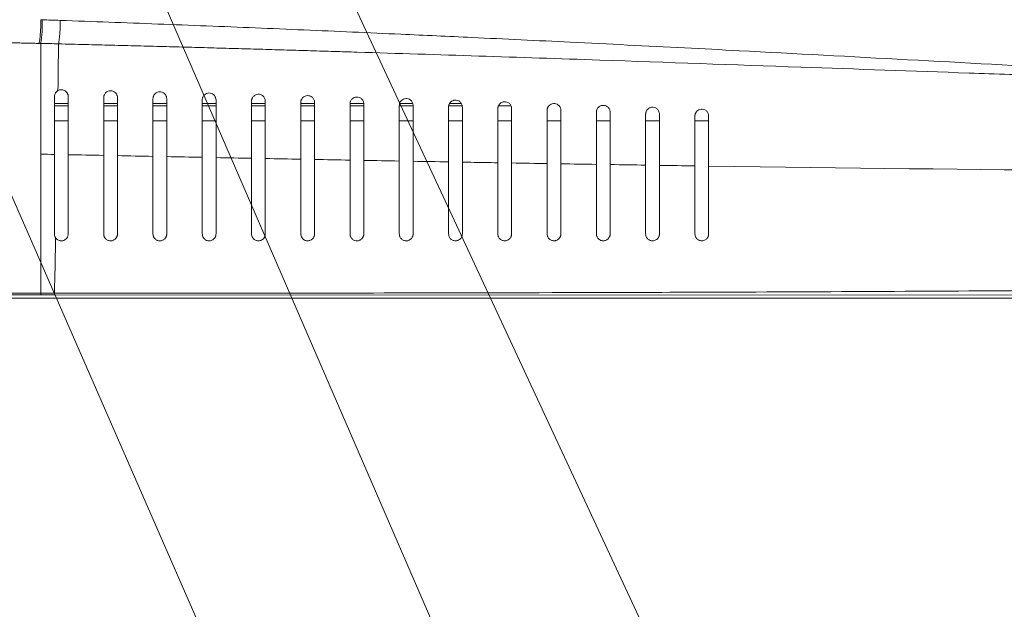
# Model space of a CAD drawing. Header units: millimetres. Extents: x 0 to 863, y 0 to 558.
# Tile 11 of 61: x 198 to 231, y 196 to 216. Entities that reach past the tile are written whole.
import ezdxf

# ---------------------------------------------------------------- set-up
doc = ezdxf.new("R2010")
doc.units = ezdxf.units.MM

msp = doc.modelspace()

# ---------------------------------------------------------------- linework, layer by layer
at = {"color": 7, "linetype": 'Continuous', "lineweight": 0}
for p, q in [((192.265, 239.659), (227.262, 158.861)), ((197.764, 239.888), (227.262, 176.467)), ((184.457, 239.143), (227.262, 141.139))]:
    msp.add_line(p, q, dxfattribs=at)
at = {"color": 7, "linetype": 'Continuous', "lineweight": 15}
for p, q in [((198.677, 212.982), (199.138, 212.982)), ((198.677, 212.903), (199.138, 212.903)), ((200.33, 212.982), (200.792, 212.982)), ((200.33, 212.903), (200.792, 212.903)), ((201.984, 212.982), (202.446, 212.982)), ((201.984, 212.903), (202.446, 212.903)), ((203.638, 212.982), (204.1, 212.982)), ((203.638, 212.903), (204.1, 212.903)), ((205.292, 212.982), (205.753, 212.982)), ((205.292, 212.903), (205.753, 212.903)), ((206.946, 212.982), (207.407, 212.982)), ((206.946, 212.903), (207.407, 212.903)), ((208.6, 212.982), (209.061, 212.982)), ((208.6, 212.903), (209.061, 212.903)), ((210.253, 212.903), (210.695, 212.903)), ((210.267, 212.982), (210.705, 212.982)), ((211.915, 212.903), (212.365, 212.903)), ((211.943, 212.982), (212.334, 212.982)), ((213.581, 212.903), (214.001, 212.903)), ((198.677, 212.405), (199.138, 212.405)), ((200.33, 212.405), (200.792, 212.405)), ((201.984, 212.405), (202.446, 212.405)), ((203.638, 212.405), (204.1, 212.405)), ((205.292, 212.405), (205.753, 212.405)), ((206.946, 212.405), (207.407, 212.405)), ((208.6, 212.405), (209.061, 212.405)), ((210.253, 212.405), (210.715, 212.405)), ((211.907, 212.405), (212.369, 212.405)), ((213.561, 212.405), (214.023, 212.405)), ((215.215, 212.405), (215.677, 212.405)), ((216.869, 212.405), (217.33, 212.405)), ((218.523, 212.405), (218.984, 212.405)), ((220.177, 212.405), (220.638, 212.405)), ((198.215, 206.608), (197.253, 206.608)), ((277.933, 206.443), (181.373, 206.443)), ((182.734, 206.556), (198.215, 206.556)), ((198.215, 206.556), (198.676, 206.556)), ((198.676, 206.556), (238.125, 206.547))]:
    msp.add_line(p, q, dxfattribs=at)
msp.add_arc((190.895, 206.615), 7.781, 359.5633, 359.9544, dxfattribs=at)
for points, knots in [([(198.162, 215), (198.171, 215.046), (198.18, 215.1), (198.195, 215.223), (198.201, 215.291), (198.211, 215.435), (198.214, 215.51), (198.217, 215.658), (198.217, 215.73), (198.215, 215.797)], [0, 0, 0, 0, 0.25, 0.25, 0.5, 0.5, 0.75, 0.75, 1, 1, 1, 1]), ([(198.268, 215.794), (198.259, 215.794), (198.241, 215.794), (198.224, 215.796), (198.215, 215.797)], [0, 0, 0, 0, 0.500609, 1, 1, 1, 1]), ([(198.268, 215.794), (198.269, 215.73), (198.269, 215.66), (198.267, 215.516), (198.263, 215.442), (198.254, 215.299), (198.248, 215.23), (198.233, 215.106), (198.224, 215.05), (198.215, 215.002)], [0, 0, 0, 0, 0.25, 0.25, 0.5, 0.5, 0.75, 0.75, 1, 1, 1, 1]), ([(198.866, 215.774), (198.868, 215.71), (198.868, 215.64), (198.865, 215.497), (198.862, 215.423), (198.853, 215.281), (198.846, 215.213), (198.831, 215.089), (198.823, 215.033), (198.813, 214.986)], [0, 0, 0, 0, 0.25, 0.25, 0.5, 0.5, 0.75, 0.75, 1, 1, 1, 1]), ([(244.363, 213.601), (244.27, 213.603), (244.016, 213.61), (243.537, 213.623), (242.899, 213.644), (242.195, 213.671), (241.493, 213.701), (240.789, 213.734), (239.835, 213.781), (238.457, 213.853), (236.089, 213.977), (232.315, 214.181), (227.312, 214.454), (222.937, 214.689), (219.164, 214.884), (216.175, 215.034), (213, 215.186), (210.561, 215.298), (208.681, 215.382), (207.051, 215.453), (205.418, 215.521), (203.784, 215.588), (202.147, 215.652), (200.508, 215.715), (199.413, 215.754), (198.866, 215.774)], [0, 0, 0, 0, 0.006049, 0.016386, 0.031025, 0.047457, 0.062183, 0.076833, 0.093438, 0.124719, 0.167345, 0.249513, 0.374412, 0.49948, 0.539892, 0.624568, 0.697367, 0.74967, 0.785424, 0.82118, 0.856939, 0.892701, 0.928465, 0.964231, 1, 1, 1, 1]), ([(197.253, 215.022), (197.317, 215.02), (197.468, 215.016), (197.708, 215.011), (197.948, 215.005), (198.099, 215.001), (198.162, 215)], [0, 0, 0, 0, 0.208258, 0.500409, 0.791503, 1, 1, 1, 1]), ([(198.162, 215), (198.167, 214.999), (198.176, 214.999), (198.189, 214.999), (198.203, 214.999), (198.211, 215), (198.215, 215.001)], [0, 0, 0, 0, 0.256531, 0.505917, 0.776261, 1, 1, 1, 1]), ([(198.215, 215.001), (198.215, 214.917), (198.215, 214.749), (198.215, 214.496), (198.215, 214.245), (198.215, 213.915), (198.215, 213.507), (198.215, 213.075), (198.215, 212.61), (198.215, 212.19), (198.214, 211.795), (198.214, 211.52), (198.214, 211.363), (198.214, 211.295)], [0, 0, 0, 0, 0.0667209, 0.1325711, 0.1976128, 0.2619098, 0.388508, 0.5129509, 0.5990195, 0.7577755, 0.8572352, 0.9379205, 1, 1, 1, 1]), ([(198.215, 215.002), (198.265, 215.001), (198.365, 214.998), (198.564, 214.993), (198.714, 214.989), (198.813, 214.986)], [0, 0, 0, 0, 0.250087, 0.500032, 1, 1, 1, 1]), ([(198.813, 214.986), (199.112, 214.978), (199.706, 214.964), (200.59, 214.941), (201.464, 214.918), (202.326, 214.895), (203.178, 214.872), (204.018, 214.849), (204.848, 214.825), (205.666, 214.802), (206.474, 214.778), (207.271, 214.754), (208.057, 214.73), (209.94, 214.673), (212.918, 214.578), (217.885, 214.411), (223.369, 214.217), (228.398, 214.038), (232.077, 213.913), (234.412, 213.836), (236.409, 213.776), (237.799, 213.737), (238.933, 213.709), (239.764, 213.689), (240.575, 213.671), (241.316, 213.655), (242.002, 213.641), (242.622, 213.628), (243.221, 213.617), (243.799, 213.608), (244.178, 213.603), (244.363, 213.601)], [0, 0, 0, 0, 0.019514, 0.038799, 0.057856, 0.076683, 0.095282, 0.113652, 0.131794, 0.149706, 0.16739, 0.184845, 0.202071, 0.219069, 0.308799, 0.398322, 0.547125, 0.671961, 0.731753, 0.790683, 0.826247, 0.863474, 0.88213, 0.900675, 0.917868, 0.935187, 0.949098, 0.962536, 0.9755, 0.987988, 1, 1, 1, 1]), ([(198.795, 213.417), (198.788, 213.413), (198.774, 213.405), (198.756, 213.391), (198.739, 213.375), (198.724, 213.357), (198.703, 213.326), (198.681, 213.278), (198.678, 213.237), (198.677, 213.216)], [0, 0, 0, 0, 0.0825633, 0.1667196, 0.2535659, 0.3440979, 0.4391912, 0.7118071, 1, 1, 1, 1]), ([(198.677, 211.273), (198.677, 211.32), (198.677, 211.415), (198.677, 211.56), (198.677, 211.709), (198.677, 211.861), (198.677, 212.017), (198.677, 212.203), (198.677, 212.424), (198.677, 212.676), (198.677, 212.941), (198.677, 213.121), (198.677, 213.216)], [0, 0, 0, 0, 0.079194, 0.158981, 0.239372, 0.320381, 0.402021, 0.484304, 0.609322, 0.738282, 0.862327, 1, 1, 1, 1]), ([(199.138, 213.216), (199.138, 213.225), (199.137, 213.243), (199.132, 213.27), (199.125, 213.296), (199.113, 213.321), (199.094, 213.353), (199.063, 213.39), (199.015, 213.423), (198.96, 213.443), (198.903, 213.449), (198.845, 213.441), (198.812, 213.426), (198.795, 213.417)], [0, 0, 0, 0, 0.068688, 0.135938, 0.202237, 0.268093, 0.334025, 0.468705, 0.5932, 0.699671, 0.799777, 0.898052, 1, 1, 1, 1]), ([(199.138, 211.264), (199.138, 211.311), (199.138, 211.406), (199.138, 211.552), (199.138, 211.701), (199.138, 211.854), (199.138, 212.01), (199.138, 212.197), (199.138, 212.418), (199.138, 212.672), (199.138, 212.939), (199.138, 213.12), (199.138, 213.216)], [0, 0, 0, 0, 0.079063, 0.15871, 0.238955, 0.319812, 0.401293, 0.483411, 0.608474, 0.737631, 0.861912, 1, 1, 1, 1]), ([(200.33, 213.182), (200.331, 213.191), (200.331, 213.209), (200.336, 213.235), (200.343, 213.257), (200.354, 213.286), (200.373, 213.318), (200.411, 213.361), (200.472, 213.4), (200.56, 213.418), (200.647, 213.401), (200.707, 213.364), (200.746, 213.322), (200.768, 213.286), (200.787, 213.24), (200.79, 213.205), (200.792, 213.182)], [0, 0, 0, 0, 0.045476, 0.086474, 0.123007, 0.15509, 0.224043, 0.284705, 0.389727, 0.484556, 0.581142, 0.69628, 0.759704, 0.834151, 0.88838, 1, 1, 1, 1]), ([(201.984, 213.144), (201.985, 213.154), (201.985, 213.172), (201.99, 213.197), (201.997, 213.22), (202.008, 213.248), (202.027, 213.281), (202.065, 213.323), (202.125, 213.363), (202.213, 213.381), (202.3, 213.365), (202.36, 213.328), (202.399, 213.286), (202.421, 213.25), (202.441, 213.203), (202.444, 213.169), (202.446, 213.144)], [0, 0, 0, 0, 0.0449901, 0.0856428, 0.1219703, 0.1539897, 0.2224351, 0.2828511, 0.3874583, 0.4823962, 0.579625, 0.6952408, 0.7588641, 0.8336282, 0.8853881, 1, 1, 1, 1]), ([(203.638, 213.105), (203.638, 213.114), (203.639, 213.132), (203.644, 213.157), (203.65, 213.18), (203.661, 213.208), (203.68, 213.24), (203.718, 213.283), (203.778, 213.323), (203.865, 213.341), (203.952, 213.326), (204.013, 213.289), (204.053, 213.247), (204.075, 213.212), (204.094, 213.165), (204.097, 213.13), (204.1, 213.105)], [0, 0, 0, 0, 0.044361, 0.084539, 0.120546, 0.1524, 0.220073, 0.280031, 0.384443, 0.479553, 0.577738, 0.694233, 0.758273, 0.833668, 0.882108, 1, 1, 1, 1]), ([(205.292, 213.062), (205.292, 213.072), (205.293, 213.089), (205.298, 213.115), (205.304, 213.137), (205.315, 213.165), (205.333, 213.197), (205.371, 213.24), (205.43, 213.28), (205.517, 213.298), (205.605, 213.284), (205.666, 213.247), (205.706, 213.205), (205.733, 213.162), (205.748, 213.118), (205.753, 213.083), (205.753, 213.067), (205.753, 213.062)], [0, 0, 0, 0, 0.04379, 0.083539, 0.119259, 0.150968, 0.217929, 0.277467, 0.381672, 0.476968, 0.576105, 0.693516, 0.757979, 0.834034, 0.925581, 0.976857, 1, 1, 1, 1]), ([(206.946, 213.017), (206.946, 213.027), (206.947, 213.044), (206.951, 213.069), (206.958, 213.092), (206.969, 213.12), (206.987, 213.152), (207.024, 213.194), (207.083, 213.234), (207.17, 213.253), (207.258, 213.239), (207.319, 213.203), (207.36, 213.16), (207.386, 213.119), (207.402, 213.075), (207.407, 213.04), (207.407, 213.022), (207.407, 213.017)], [0, 0, 0, 0, 0.043368, 0.082827, 0.11839, 0.150076, 0.216229, 0.275198, 0.379243, 0.474937, 0.574881, 0.693325, 0.758062, 0.834682, 0.914342, 0.978535, 1, 1, 1, 1]), ([(208.6, 212.97), (208.6, 212.979), (208.601, 212.996), (208.605, 213.021), (208.611, 213.044), (208.622, 213.071), (208.64, 213.103), (208.677, 213.146), (208.736, 213.186), (208.822, 213.205), (208.91, 213.192), (208.972, 213.156), (209.013, 213.113), (209.04, 213.071), (209.055, 213.028), (209.061, 212.993), (209.061, 212.975), (209.061, 212.97)], [0, 0, 0, 0, 0.042783, 0.081795, 0.117049, 0.148566, 0.213878, 0.272334, 0.376115, 0.471876, 0.572746, 0.692044, 0.757304, 0.83471, 0.914602, 0.974253, 1, 1, 1, 1]), ([(200.33, 211.24), (200.33, 211.287), (200.33, 211.381), (200.33, 211.526), (200.33, 211.675), (200.33, 211.826), (200.33, 211.981), (200.33, 212.167), (200.33, 212.388), (200.33, 212.64), (200.33, 212.906), (200.33, 213.086), (200.33, 213.182)], [0, 0, 0, 0, 0.079032, 0.158636, 0.238826, 0.319616, 0.401019, 0.483047, 0.608135, 0.737365, 0.861668, 1, 1, 1, 1]), ([(200.792, 211.231), (200.792, 211.278), (200.792, 211.373), (200.792, 211.519), (200.792, 211.668), (200.792, 211.82), (200.792, 211.976), (200.792, 212.163), (200.792, 212.384), (200.792, 212.638), (200.792, 212.905), (200.792, 213.086), (200.792, 213.182)], [0, 0, 0, 0, 0.0790799, 0.1587344, 0.2389773, 0.3198224, 0.4012831, 0.4833725, 0.6083535, 0.7376011, 0.8615738, 1, 1, 1, 1]), ([(201.984, 211.207), (201.984, 211.254), (201.984, 211.348), (201.984, 211.493), (201.984, 211.641), (201.984, 211.792), (201.984, 211.947), (201.984, 212.132), (201.984, 212.352), (201.984, 212.604), (201.984, 212.869), (201.984, 213.049), (201.984, 213.144)], [0, 0, 0, 0, 0.079026, 0.158618, 0.23879, 0.319556, 0.40093, 0.482924, 0.607949, 0.737273, 0.861326, 1, 1, 1, 1]), ([(202.446, 211.198), (202.446, 211.245), (202.446, 211.34), (202.446, 211.485), (202.446, 211.634), (202.446, 211.786), (202.446, 211.942), (202.446, 212.128), (202.446, 212.349), (202.446, 212.602), (202.446, 212.868), (202.446, 213.049), (202.446, 213.144)], [0, 0, 0, 0, 0.079082, 0.158735, 0.238973, 0.319809, 0.401258, 0.483333, 0.608235, 0.737571, 0.861254, 1, 1, 1, 1]), ([(203.638, 211.175), (203.638, 211.222), (203.638, 211.315), (203.638, 211.46), (203.638, 211.607), (203.638, 211.758), (203.638, 211.912), (203.638, 212.097), (203.638, 212.316), (203.638, 212.567), (203.638, 212.831), (203.638, 213.01), (203.638, 213.105)], [0, 0, 0, 0, 0.079016, 0.158597, 0.238758, 0.319512, 0.400875, 0.48286, 0.607816, 0.737225, 0.861028, 1, 1, 1, 1]), ([(204.1, 211.166), (204.1, 211.213), (204.1, 211.307), (204.1, 211.452), (204.1, 211.6), (204.1, 211.752), (204.1, 211.907), (204.1, 212.093), (204.1, 212.313), (204.1, 212.565), (204.1, 212.83), (204.1, 213.01), (204.1, 213.105)], [0, 0, 0, 0, 0.0790723, 0.158716, 0.2389458, 0.3197766, 0.4012224, 0.4832972, 0.6081234, 0.737543, 0.8609569, 1, 1, 1, 1]), ([(205.292, 211.143), (205.292, 211.189), (205.292, 211.283), (205.292, 211.426), (205.292, 211.573), (205.292, 211.723), (205.292, 211.877), (205.292, 212.06), (205.292, 212.278), (205.292, 212.527), (205.292, 212.79), (205.292, 212.968), (205.292, 213.062)], [0, 0, 0, 0, 0.079003, 0.158576, 0.238733, 0.319489, 0.400858, 0.482854, 0.60774, 0.73722, 0.860779, 1, 1, 1, 1]), ([(205.753, 211.134), (205.753, 211.181), (205.753, 211.275), (205.753, 211.419), (205.753, 211.567), (205.753, 211.718), (205.753, 211.872), (205.753, 212.056), (205.753, 212.275), (205.753, 212.525), (205.753, 212.789), (205.753, 212.968), (205.753, 213.062)], [0, 0, 0, 0, 0.079051, 0.15868, 0.238902, 0.319731, 0.401182, 0.483269, 0.608026, 0.737521, 0.86069, 1, 1, 1, 1]), ([(206.946, 211.112), (206.946, 211.158), (206.946, 211.251), (206.946, 211.393), (206.946, 211.539), (206.946, 211.688), (206.946, 211.841), (206.946, 212.023), (206.946, 212.239), (206.946, 212.487), (206.946, 212.747), (206.946, 212.924), (206.946, 213.017)], [0, 0, 0, 0, 0.078989, 0.158557, 0.238718, 0.319487, 0.400879, 0.482907, 0.607724, 0.737259, 0.860584, 1, 1, 1, 1]), ([(207.407, 211.103), (207.407, 211.15), (207.407, 211.243), (207.407, 211.386), (207.407, 211.533), (207.407, 211.683), (207.407, 211.836), (207.407, 212.019), (207.407, 212.237), (207.407, 212.485), (207.407, 212.746), (207.407, 212.923), (207.407, 213.017)], [0, 0, 0, 0, 0.079022, 0.158631, 0.238845, 0.319677, 0.401141, 0.483254, 0.607946, 0.737509, 0.860458, 1, 1, 1, 1]), ([(208.6, 211.081), (208.6, 211.127), (208.6, 211.219), (208.6, 211.361), (208.6, 211.505), (208.6, 211.653), (208.6, 211.805), (208.6, 211.985), (208.6, 212.2), (208.6, 212.444), (208.6, 212.702), (208.6, 212.877), (208.6, 212.97)], [0, 0, 0, 0, 0.078975, 0.158542, 0.238716, 0.319511, 0.400941, 0.483022, 0.607769, 0.737343, 0.860448, 1, 1, 1, 1]), ([(209.061, 211.073), (209.061, 211.119), (209.061, 211.211), (209.061, 211.354), (209.061, 211.499), (209.061, 211.648), (209.061, 211.8), (209.061, 211.982), (209.061, 212.197), (209.061, 212.442), (209.061, 212.701), (209.061, 212.876), (209.061, 212.97)], [0, 0, 0, 0, 0.078985, 0.158573, 0.238779, 0.319618, 0.401105, 0.483254, 0.607891, 0.737509, 0.860269, 1, 1, 1, 1]), ([(210.253, 212.919), (210.254, 212.928), (210.254, 212.946), (210.259, 212.971), (210.265, 212.993), (210.276, 213.021), (210.294, 213.053), (210.331, 213.095), (210.388, 213.134), (210.471, 213.155), (210.559, 213.144), (210.622, 213.108), (210.665, 213.065), (210.692, 213.023), (210.709, 212.979), (210.714, 212.944), (210.715, 212.925), (210.715, 212.919)], [0, 0, 0, 0, 0.04263, 0.081564, 0.116817, 0.148408, 0.213381, 0.271576, 0.372436, 0.465871, 0.566895, 0.685831, 0.752175, 0.831786, 0.913772, 0.971516, 1, 1, 1, 1]), ([(210.253, 211.051), (210.253, 211.106), (210.253, 211.216), (210.253, 211.385), (210.253, 211.559), (210.253, 211.738), (210.253, 211.937), (210.253, 212.159), (210.253, 212.401), (210.253, 212.655), (210.253, 212.827), (210.253, 212.919)], [0, 0, 0, 0, 0.094828, 0.1905363, 0.2871507, 0.3846961, 0.4831967, 0.6078777, 0.7374734, 0.8603773, 1, 1, 1, 1]), ([(210.715, 211.043), (210.715, 211.088), (210.715, 211.18), (210.715, 211.321), (210.715, 211.465), (210.715, 211.613), (210.715, 211.763), (210.715, 211.943), (210.715, 212.156), (210.715, 212.398), (210.715, 212.654), (210.715, 212.827), (210.715, 212.919)], [0, 0, 0, 0, 0.07895, 0.158523, 0.238732, 0.319594, 0.401121, 0.483329, 0.607893, 0.737541, 0.860145, 1, 1, 1, 1]), ([(211.907, 212.866), (211.908, 212.875), (211.908, 212.892), (211.913, 212.917), (211.919, 212.939), (211.929, 212.966), (211.947, 212.998), (211.983, 213.04), (212.04, 213.081), (212.125, 213.102), (212.213, 213.09), (212.277, 213.054), (212.32, 213.011), (212.347, 212.969), (212.362, 212.926), (212.368, 212.891), (212.369, 212.873), (212.369, 212.866)], [0, 0, 0, 0, 0.041594, 0.079682, 0.11428, 0.145406, 0.209235, 0.266679, 0.369695, 0.465308, 0.568006, 0.688909, 0.755296, 0.834392, 0.91492, 0.969553, 1, 1, 1, 1]), ([(211.907, 211.022), (211.907, 211.076), (211.907, 211.185), (211.907, 211.352), (211.907, 211.525), (211.907, 211.701), (211.907, 211.898), (211.907, 212.117), (211.907, 212.355), (211.907, 212.606), (211.907, 212.776), (211.907, 212.866)], [0, 0, 0, 0, 0.094825, 0.19056, 0.28723, 0.384861, 0.483475, 0.608069, 0.737656, 0.860388, 1, 1, 1, 1]), ([(212.369, 211.014), (212.369, 211.068), (212.369, 211.177), (212.369, 211.346), (212.369, 211.519), (212.369, 211.696), (212.369, 211.894), (212.369, 212.114), (212.369, 212.353), (212.369, 212.605), (212.369, 212.775), (212.369, 212.866)], [0, 0, 0, 0, 0.094802, 0.190536, 0.287225, 0.384896, 0.483571, 0.608072, 0.737723, 0.860139, 1, 1, 1, 1]), ([(213.561, 212.81), (213.561, 212.819), (213.562, 212.836), (213.566, 212.861), (213.573, 212.883), (213.583, 212.91), (213.6, 212.941), (213.636, 212.984), (213.692, 213.024), (213.776, 213.046), (213.865, 213.035), (213.929, 213), (213.973, 212.956), (214, 212.914), (214.016, 212.87), (214.022, 212.835), (214.023, 212.817), (214.023, 212.81)], [0, 0, 0, 0, 0.041076, 0.078767, 0.113087, 0.144056, 0.207105, 0.264068, 0.366647, 0.462154, 0.565739, 0.687396, 0.754337, 0.834283, 0.915117, 0.968124, 1, 1, 1, 1]), ([(215.215, 212.752), (215.215, 212.761), (215.216, 212.778), (215.22, 212.802), (215.226, 212.824), (215.237, 212.851), (215.254, 212.883), (215.289, 212.925), (215.345, 212.965), (215.429, 212.987), (215.517, 212.977), (215.582, 212.942), (215.626, 212.898), (215.654, 212.856), (215.67, 212.812), (215.676, 212.777), (215.676, 212.759), (215.677, 212.752)], [0, 0, 0, 0, 0.040756, 0.078214, 0.112389, 0.143302, 0.20604, 0.262641, 0.364436, 0.459633, 0.564276, 0.686906, 0.75424, 0.834778, 0.915545, 0.967088, 1, 1, 1, 1]), ([(216.869, 212.691), (216.869, 212.699), (216.87, 212.716), (216.874, 212.741), (216.88, 212.763), (216.89, 212.79), (216.908, 212.821), (216.942, 212.863), (216.998, 212.903), (217.08, 212.926), (217.169, 212.917), (217.235, 212.882), (217.28, 212.838), (217.308, 212.795), (217.324, 212.751), (217.33, 212.716), (217.33, 212.698), (217.33, 212.691)], [0, 0, 0, 0, 0.040258, 0.077331, 0.111234, 0.141987, 0.204027, 0.260184, 0.36147, 0.456489, 0.562107, 0.685569, 0.753452, 0.834843, 0.915835, 0.966272, 1, 1, 1, 1]), ([(213.561, 210.993), (213.561, 211.047), (213.561, 211.154), (213.561, 211.32), (213.561, 211.49), (213.561, 211.664), (213.561, 211.858), (213.561, 212.074), (213.561, 212.308), (213.561, 212.555), (213.561, 212.722), (213.561, 212.81)], [0, 0, 0, 0, 0.09482, 0.190584, 0.287314, 0.385036, 0.483772, 0.608311, 0.73788, 0.860464, 1, 1, 1, 1]), ([(214.023, 210.985), (214.023, 211.039), (214.023, 211.147), (214.023, 211.314), (214.023, 211.484), (214.023, 211.66), (214.023, 211.854), (214.023, 212.071), (214.023, 212.306), (214.023, 212.554), (214.023, 212.721), (214.023, 212.81)], [0, 0, 0, 0, 0.0947959, 0.1905572, 0.2873085, 0.3850737, 0.483876, 0.6083201, 0.7379523, 0.8602123, 1, 1, 1, 1]), ([(215.215, 210.965), (215.215, 211.018), (215.215, 211.124), (215.215, 211.288), (215.215, 211.455), (215.215, 211.627), (215.215, 211.817), (215.215, 212.03), (215.215, 212.26), (215.215, 212.502), (215.215, 212.665), (215.215, 212.752)], [0, 0, 0, 0, 0.094823, 0.190625, 0.287429, 0.385258, 0.484134, 0.608624, 0.738152, 0.860623, 1, 1, 1, 1]), ([(215.677, 210.958), (215.677, 211.011), (215.677, 211.118), (215.677, 211.282), (215.677, 211.45), (215.677, 211.623), (215.677, 211.814), (215.677, 212.027), (215.677, 212.258), (215.677, 212.501), (215.677, 212.664), (215.677, 212.752)], [0, 0, 0, 0, 0.0947966, 0.1905963, 0.2874224, 0.385298, 0.4842452, 0.6086394, 0.7382296, 0.8603703, 1, 1, 1, 1]), ([(216.869, 210.939), (216.869, 210.991), (216.869, 211.095), (216.869, 211.256), (216.869, 211.421), (216.869, 211.589), (216.869, 211.776), (216.869, 211.985), (216.869, 212.21), (216.869, 212.446), (216.869, 212.606), (216.869, 212.691)], [0, 0, 0, 0, 0.094835, 0.190686, 0.287577, 0.385528, 0.484561, 0.60901, 0.738472, 0.860873, 1, 1, 1, 1]), ([(217.33, 210.931), (217.33, 210.983), (217.33, 211.089), (217.33, 211.25), (217.33, 211.416), (217.33, 211.585), (217.33, 211.773), (217.33, 211.982), (217.33, 212.208), (217.33, 212.445), (217.33, 212.605), (217.33, 212.691)], [0, 0, 0, 0, 0.0948064, 0.1906555, 0.2875697, 0.3855705, 0.484679, 0.6090317, 0.7385552, 0.8606209, 1, 1, 1, 1]), ([(218.523, 212.627), (218.523, 212.636), (218.524, 212.653), (218.528, 212.677), (218.534, 212.699), (218.545, 212.726), (218.562, 212.758), (218.596, 212.799), (218.651, 212.838), (218.731, 212.862), (218.82, 212.854), (218.887, 212.819), (218.932, 212.776), (218.961, 212.732), (218.977, 212.688), (218.984, 212.652), (218.984, 212.634), (218.984, 212.627)], [0, 0, 0, 0, 0.04027, 0.0774, 0.111409, 0.142316, 0.204122, 0.260227, 0.359185, 0.452362, 0.558686, 0.682494, 0.751291, 0.834269, 0.916642, 0.965699, 1, 1, 1, 1]), ([(218.523, 210.913), (218.523, 210.964), (218.523, 211.067), (218.523, 211.224), (218.523, 211.386), (218.523, 211.552), (218.523, 211.735), (218.523, 211.938), (218.523, 212.158), (218.523, 212.389), (218.523, 212.544), (218.523, 212.627)], [0, 0, 0, 0, 0.094857, 0.19077, 0.28776, 0.385848, 0.485053, 0.60947, 0.738842, 0.861221, 1, 1, 1, 1]), ([(218.984, 210.906), (218.984, 210.957), (218.984, 211.06), (218.984, 211.219), (218.984, 211.381), (218.984, 211.548), (218.984, 211.731), (218.984, 211.936), (218.984, 212.156), (218.984, 212.388), (218.984, 212.544), (218.984, 212.627)], [0, 0, 0, 0, 0.094836, 0.190747, 0.287754, 0.385876, 0.485134, 0.609343, 0.738742, 0.860939, 1, 1, 1, 1]), ([(220.177, 212.56), (220.177, 212.569), (220.177, 212.586), (220.182, 212.61), (220.188, 212.632), (220.198, 212.659), (220.215, 212.69), (220.249, 212.731), (220.303, 212.771), (220.385, 212.795), (220.474, 212.787), (220.541, 212.752), (220.587, 212.708), (220.616, 212.665), (220.631, 212.621), (220.637, 212.586), (220.638, 212.568), (220.638, 212.56)], [0, 0, 0, 0, 0.039442, 0.075887, 0.109352, 0.139856, 0.2008, 0.25642, 0.356761, 0.451607, 0.559647, 0.685496, 0.754143, 0.836712, 0.917321, 0.965417, 1, 1, 1, 1]), ([(220.177, 210.888), (220.177, 210.938), (220.177, 211.039), (220.177, 211.193), (220.177, 211.351), (220.177, 211.513), (220.177, 211.692), (220.177, 211.891), (220.177, 212.105), (220.177, 212.329), (220.177, 212.48), (220.177, 212.56)], [0, 0, 0, 0, 0.094891, 0.190879, 0.287983, 0.386221, 0.485611, 0.610005, 0.739261, 0.861674, 1, 1, 1, 1]), ([(220.638, 210.881), (220.638, 210.931), (220.638, 211.032), (220.638, 211.188), (220.638, 211.347), (220.638, 211.51), (220.638, 211.689), (220.638, 211.888), (220.638, 212.103), (220.638, 212.328), (220.638, 212.48), (220.638, 212.56)], [0, 0, 0, 0, 0.0948712, 0.1908568, 0.2879759, 0.386247, 0.4856879, 0.6098796, 0.7391601, 0.861394, 1, 1, 1, 1]), ([(198.214, 211.295), (198.214, 210.303), (198.214, 209.468), (198.215, 208.51), (198.215, 208.323), (198.215, 207.955), (198.215, 207.775), (198.215, 207.248), (198.215, 206.914), (198.215, 206.608)], [0, 0, 0, 0, 0.5, 0.5, 0.625, 0.625, 0.75, 0.75, 1, 1, 1, 1]), ([(198.677, 208.601), (198.677, 208.655), (198.677, 208.76), (198.677, 208.92), (198.677, 209.077), (198.677, 209.289), (198.677, 209.558), (198.677, 209.869), (198.677, 210.161), (198.677, 210.434), (198.677, 210.71), (198.677, 210.988), (198.677, 211.179), (198.677, 211.273)], [0, 0, 0, 0, 0.0694548, 0.1370267, 0.2027205, 0.2665417, 0.3974345, 0.524054, 0.6235805, 0.7208924, 0.8160341, 0.909053, 1, 1, 1, 1]), ([(199.138, 208.601), (199.138, 208.654), (199.138, 208.759), (199.138, 208.918), (199.138, 209.074), (199.138, 209.284), (199.138, 209.553), (199.138, 209.886), (199.138, 210.223), (199.138, 210.529), (199.138, 210.797), (199.138, 211.028), (199.138, 211.185), (199.138, 211.264)], [0, 0, 0, 0, 0.069299, 0.136637, 0.202019, 0.265451, 0.396527, 0.523713, 0.64942, 0.770081, 0.847702, 0.924332, 1, 1, 1, 1]), ([(200.33, 208.601), (200.33, 208.654), (200.33, 208.758), (200.33, 208.916), (200.33, 209.071), (200.33, 209.281), (200.33, 209.547), (200.33, 209.854), (200.33, 210.142), (200.33, 210.412), (200.33, 210.684), (200.33, 210.958), (200.33, 211.147), (200.33, 211.24)], [0, 0, 0, 0, 0.069364, 0.1369, 0.202613, 0.266508, 0.397368, 0.524058, 0.623593, 0.720908, 0.816049, 0.909062, 1, 1, 1, 1]), ([(200.792, 208.601), (200.792, 208.654), (200.792, 208.757), (200.792, 208.914), (200.792, 209.069), (200.792, 209.278), (200.792, 209.543), (200.792, 209.873), (200.792, 210.206), (200.792, 210.507), (200.792, 210.772), (200.792, 210.998), (200.792, 211.154), (200.792, 211.231)], [0, 0, 0, 0, 0.0693299, 0.1367723, 0.2023322, 0.2660153, 0.3971709, 0.524531, 0.6501675, 0.7707433, 0.8481371, 0.9245461, 1, 1, 1, 1]), ([(201.984, 208.601), (201.984, 208.653), (201.984, 208.756), (201.984, 208.912), (201.984, 209.066), (201.984, 209.273), (201.984, 209.536), (201.984, 209.839), (201.984, 210.124), (201.984, 210.39), (201.984, 210.659), (201.984, 210.929), (201.984, 211.115), (201.984, 211.207)], [0, 0, 0, 0, 0.069274, 0.136774, 0.202504, 0.266471, 0.397291, 0.524045, 0.623582, 0.720898, 0.81604, 0.909057, 1, 1, 1, 1]), ([(202.446, 208.601), (202.446, 208.653), (202.446, 208.756), (202.446, 208.91), (202.446, 209.063), (202.446, 209.27), (202.446, 209.532), (202.446, 209.858), (202.446, 210.187), (202.446, 210.484), (202.446, 210.745), (202.446, 210.969), (202.446, 211.122), (202.446, 211.198)], [0, 0, 0, 0, 0.069237, 0.136639, 0.202213, 0.265963, 0.397081, 0.524513, 0.650161, 0.770768, 0.848153, 0.924554, 1, 1, 1, 1]), ([(203.638, 208.601), (203.638, 208.653), (203.638, 208.754), (203.638, 208.908), (203.638, 209.06), (203.638, 209.265), (203.638, 209.525), (203.638, 209.825), (203.638, 210.106), (203.638, 210.369), (203.638, 210.634), (203.638, 210.901), (203.638, 211.084), (203.638, 211.175)], [0, 0, 0, 0, 0.069181, 0.136641, 0.202385, 0.266418, 0.397193, 0.524011, 0.623542, 0.720859, 0.816008, 0.909037, 1, 1, 1, 1]), ([(204.1, 208.601), (204.1, 208.652), (204.1, 208.754), (204.1, 208.907), (204.1, 209.058), (204.1, 209.262), (204.1, 209.522), (204.1, 209.843), (204.1, 210.169), (204.1, 210.462), (204.1, 210.719), (204.1, 210.94), (204.1, 211.091), (204.1, 211.166)], [0, 0, 0, 0, 0.069141, 0.1365, 0.202082, 0.265895, 0.396969, 0.524473, 0.65013, 0.770776, 0.848154, 0.924552, 1, 1, 1, 1]), ([(205.292, 208.601), (205.292, 208.652), (205.292, 208.752), (205.292, 208.904), (205.292, 209.055), (205.292, 209.257), (205.292, 209.514), (205.292, 209.811), (205.292, 210.089), (205.292, 210.348), (205.292, 210.61), (205.292, 210.873), (205.292, 211.054), (205.292, 211.143)], [0, 0, 0, 0, 0.069085, 0.136502, 0.202255, 0.266351, 0.397075, 0.523956, 0.623476, 0.720792, 0.81595, 0.909002, 1, 1, 1, 1]), ([(205.753, 208.601), (205.753, 208.652), (205.753, 208.752), (205.753, 208.903), (205.753, 209.053), (205.753, 209.255), (205.753, 209.511), (205.753, 209.829), (205.753, 210.151), (205.753, 210.44), (205.753, 210.694), (205.753, 210.912), (205.753, 211.06), (205.753, 211.134)], [0, 0, 0, 0, 0.069041, 0.136353, 0.201941, 0.265812, 0.396838, 0.524412, 0.650077, 0.770768, 0.84814, 0.92454, 1, 1, 1, 1]), ([(206.946, 208.601), (206.946, 208.659), (206.946, 208.775), (206.946, 208.95), (206.946, 209.124), (206.946, 209.299), (206.946, 209.473), (206.946, 209.646), (206.946, 209.846), (206.946, 210.072), (206.946, 210.328), (206.946, 210.586), (206.946, 210.846), (206.946, 211.024), (206.946, 211.112)], [0, 0, 0, 0, 0.079885, 0.158072, 0.23457, 0.309388, 0.382539, 0.454033, 0.523883, 0.623383, 0.720696, 0.815869, 0.908953, 1, 1, 1, 1]), ([(207.407, 208.601), (207.407, 208.659), (207.407, 208.775), (207.407, 208.95), (207.407, 209.125), (207.407, 209.299), (207.407, 209.473), (207.407, 209.647), (207.407, 209.846), (207.407, 210.071), (207.407, 210.324), (207.407, 210.581), (207.407, 210.839), (207.407, 211.016), (207.407, 211.103)], [0, 0, 0, 0, 0.080207, 0.158693, 0.235467, 0.310539, 0.38392, 0.455623, 0.52566, 0.624692, 0.721594, 0.816413, 0.909197, 1, 1, 1, 1]), ([(208.6, 208.601), (208.6, 208.659), (208.6, 208.772), (208.6, 208.946), (208.6, 209.118), (208.6, 209.291), (208.6, 209.463), (208.6, 209.635), (208.6, 209.832), (208.6, 210.055), (208.6, 210.308), (208.6, 210.562), (208.6, 210.819), (208.6, 210.994), (208.6, 211.081)], [0, 0, 0, 0, 0.079711, 0.157777, 0.234209, 0.309017, 0.382213, 0.453807, 0.523814, 0.623281, 0.720585, 0.815772, 0.908892, 1, 1, 1, 1]), ([(209.061, 208.601), (209.061, 208.659), (209.061, 208.773), (209.061, 208.946), (209.061, 209.119), (209.061, 209.291), (209.061, 209.463), (209.061, 209.635), (209.061, 209.832), (209.061, 210.054), (209.061, 210.305), (209.061, 210.558), (209.061, 210.812), (209.061, 210.986), (209.061, 211.073)], [0, 0, 0, 0, 0.0800181, 0.1583699, 0.2350654, 0.3101151, 0.3835304, 0.4553235, 0.5255074, 0.6245211, 0.7214288, 0.8162772, 0.9091165, 1, 1, 1, 1]), ([(210.253, 208.601), (210.253, 208.658), (210.253, 208.77), (210.253, 208.942), (210.253, 209.112), (210.253, 209.283), (210.253, 209.453), (210.253, 209.623), (210.253, 209.818), (210.253, 210.039), (210.253, 210.288), (210.253, 210.54), (210.253, 210.792), (210.253, 210.966), (210.253, 211.051)], [0, 0, 0, 0, 0.079528, 0.157468, 0.23383, 0.308626, 0.381867, 0.453564, 0.523731, 0.623156, 0.720447, 0.81565, 0.908816, 1, 1, 1, 1]), ([(210.715, 208.601), (210.715, 208.658), (210.715, 208.771), (210.715, 208.942), (210.715, 209.113), (210.715, 209.283), (210.715, 209.454), (210.715, 209.624), (210.715, 209.818), (210.715, 210.038), (210.715, 210.285), (210.715, 210.535), (210.715, 210.786), (210.715, 210.958), (210.715, 211.043)], [0, 0, 0, 0, 0.0798221, 0.1580358, 0.2346513, 0.3096795, 0.3831321, 0.4550215, 0.5253607, 0.6243399, 0.7212447, 0.8161223, 0.9090229, 1, 1, 1, 1]), ([(211.907, 208.601), (211.907, 208.657), (211.907, 208.769), (211.907, 208.939), (211.907, 209.108), (211.907, 209.277), (211.907, 209.446), (211.907, 209.615), (211.907, 209.808), (211.907, 210.026), (211.907, 210.271), (211.907, 210.518), (211.907, 210.767), (211.907, 210.937), (211.907, 211.022)], [0, 0, 0, 0, 0.079631, 0.157698, 0.234211, 0.309181, 0.382619, 0.454539, 0.524953, 0.623965, 0.720926, 0.815885, 0.908892, 1, 1, 1, 1]), ([(213.561, 210.993), (213.26, 210.998), (212.863, 211.005), (212.465, 211.012), (212.369, 211.014)], [0.26350196, 0.26350196, 0.26350196, 0.26350196, 0.2810722, 0.28663396, 0.28663396, 0.28663396, 0.28663396]), ([(212.369, 208.601), (212.369, 208.657), (212.369, 208.769), (212.369, 208.938), (212.369, 209.107), (212.369, 209.276), (212.369, 209.444), (212.369, 209.613), (212.369, 209.805), (212.369, 210.022), (212.369, 210.266), (212.369, 210.513), (212.369, 210.76), (212.369, 210.93), (212.369, 211.014)], [0, 0, 0, 0, 0.079613, 0.157678, 0.234205, 0.309205, 0.382692, 0.454676, 0.525171, 0.624113, 0.721019, 0.815934, 0.90891, 1, 1, 1, 1]), ([(213.561, 208.601), (213.561, 208.657), (213.561, 208.767), (213.561, 208.935), (213.561, 209.102), (213.561, 209.27), (213.561, 209.437), (213.561, 209.604), (213.561, 209.814), (213.561, 210.069), (213.561, 210.373), (213.561, 210.679), (213.561, 210.889), (213.561, 210.993)], [0, 0, 0, 0, 0.079415, 0.157328, 0.233749, 0.30869, 0.382164, 0.454182, 0.524758, 0.64815, 0.768423, 0.885672, 1, 1, 1, 1]), ([(214.023, 208.601), (214.023, 208.657), (214.023, 208.767), (214.023, 208.934), (214.023, 209.101), (214.023, 209.268), (214.023, 209.435), (214.023, 209.602), (214.023, 209.812), (214.023, 210.066), (214.023, 210.368), (214.023, 210.672), (214.023, 210.882), (214.023, 210.985)], [0, 0, 0, 0, 0.079393, 0.1573, 0.233734, 0.308706, 0.382226, 0.45431, 0.52497, 0.648274, 0.768483, 0.885691, 1, 1, 1, 1]), ([(215.215, 208.601), (215.215, 208.656), (215.215, 208.765), (215.215, 208.931), (215.215, 209.097), (215.215, 209.263), (215.215, 209.428), (215.215, 209.594), (215.215, 209.802), (215.215, 210.054), (215.215, 210.354), (215.215, 210.656), (215.215, 210.863), (215.215, 210.965)], [0, 0, 0, 0, 0.079185, 0.156934, 0.233259, 0.308169, 0.381678, 0.4538, 0.524547, 0.647874, 0.768161, 0.885502, 1, 1, 1, 1]), ([(215.677, 208.601), (215.677, 208.656), (215.677, 208.765), (215.677, 208.93), (215.677, 209.096), (215.677, 209.261), (215.677, 209.426), (215.677, 209.592), (215.677, 209.799), (215.677, 210.05), (215.677, 210.349), (215.677, 210.649), (215.677, 210.856), (215.677, 210.958)], [0, 0, 0, 0, 0.079166, 0.156915, 0.233256, 0.308203, 0.381767, 0.453962, 0.524801, 0.648025, 0.768235, 0.885526, 1, 1, 1, 1]), ([(216.869, 208.601), (216.869, 208.655), (216.869, 208.763), (216.869, 208.928), (216.869, 209.092), (216.869, 209.256), (216.869, 209.42), (216.869, 209.584), (216.869, 209.79), (216.869, 210.039), (216.869, 210.335), (216.869, 210.633), (216.869, 210.838), (216.869, 210.939)], [0, 0, 0, 0, 0.078954, 0.156541, 0.232773, 0.307662, 0.38122, 0.453461, 0.5244, 0.647627, 0.767905, 0.885329, 1, 1, 1, 1]), ([(217.33, 208.601), (217.33, 208.655), (217.33, 208.763), (217.33, 208.927), (217.33, 209.09), (217.33, 209.254), (217.33, 209.418), (217.33, 209.582), (217.33, 209.787), (217.33, 210.036), (217.33, 210.33), (217.33, 210.627), (217.33, 210.831), (217.33, 210.931)], [0, 0, 0, 0, 0.078931, 0.156515, 0.232764, 0.307689, 0.381304, 0.453622, 0.524657, 0.647774, 0.767973, 0.885348, 1, 1, 1, 1]), ([(218.523, 208.601), (218.523, 208.655), (218.523, 208.762), (218.523, 208.924), (218.523, 209.086), (218.523, 209.249), (218.523, 209.412), (218.523, 209.575), (218.523, 209.779), (218.523, 210.025), (218.523, 210.317), (218.523, 210.611), (218.523, 210.813), (218.523, 210.913)], [0, 0, 0, 0, 0.078708, 0.156124, 0.23226, 0.307128, 0.38074, 0.453111, 0.524255, 0.647361, 0.767623, 0.885135, 1, 1, 1, 1]), ([(218.984, 208.601), (218.984, 208.655), (218.984, 208.761), (218.984, 208.923), (218.984, 209.085), (218.984, 209.248), (218.984, 209.41), (218.984, 209.573), (218.984, 209.776), (218.984, 210.022), (218.984, 210.313), (218.984, 210.606), (218.984, 210.806), (218.984, 210.906)], [0, 0, 0, 0, 0.0786808, 0.1560903, 0.2322406, 0.307144, 0.3808137, 0.4532635, 0.5245079, 0.6475, 0.7676818, 0.885148, 1, 1, 1, 1]), ([(220.177, 208.601), (220.177, 208.654), (220.177, 208.76), (220.177, 208.921), (220.177, 209.081), (220.177, 209.243), (220.177, 209.404), (220.177, 209.566), (220.177, 209.768), (220.177, 210.011), (220.177, 210.3), (220.177, 210.59), (220.177, 210.789), (220.177, 210.888)], [0, 0, 0, 0, 0.078448, 0.155682, 0.231716, 0.306562, 0.380234, 0.452745, 0.52411, 0.647073, 0.767311, 0.88492, 1, 1, 1, 1]), ([(220.638, 208.601), (220.638, 208.654), (220.638, 208.76), (220.638, 208.92), (220.638, 209.08), (220.638, 209.241), (220.638, 209.402), (220.638, 209.564), (220.638, 209.765), (220.638, 210.008), (220.638, 210.296), (220.638, 210.585), (220.638, 210.783), (220.638, 210.881)], [0, 0, 0, 0, 0.078413, 0.155636, 0.231681, 0.306561, 0.38029, 0.452882, 0.524351, 0.647199, 0.767359, 0.884926, 1, 1, 1, 1]), ([(198.677, 208.601), (198.677, 208.592), (198.677, 208.573), (198.682, 208.546), (198.691, 208.52), (198.702, 208.495), (198.712, 208.478), (198.717, 208.47)], [0, 0, 0, 0, 0.211527, 0.416684, 0.61605, 0.81026, 1, 1, 1, 1]), ([(199.138, 208.601), (199.138, 208.59), (199.137, 208.571), (199.132, 208.546), (199.124, 208.52), (199.112, 208.493), (199.088, 208.455), (199.051, 208.416), (198.997, 208.386), (198.947, 208.373), (198.907, 208.369), (198.866, 208.373), (198.825, 208.384), (198.785, 208.404), (198.746, 208.433), (198.727, 208.457), (198.717, 208.47)], [0, 0, 0, 0, 0.0773376, 0.1392512, 0.1857413, 0.2687602, 0.3394795, 0.4728822, 0.5697519, 0.6153025, 0.6568307, 0.6987871, 0.7455001, 0.8121569, 0.8965025, 1, 1, 1, 1]), ([(200.792, 208.601), (200.792, 208.591), (200.791, 208.573), (200.786, 208.547), (200.78, 208.527), (200.766, 208.49), (200.741, 208.451), (200.695, 208.412), (200.657, 208.39), (200.615, 208.375), (200.566, 208.369), (200.516, 208.373), (200.471, 208.387), (200.432, 208.408), (200.384, 208.447), (200.354, 208.494), (200.334, 208.549), (200.332, 208.581), (200.33, 208.601)], [0, 0, 0, 0, 0.054223, 0.100519, 0.13889, 0.169338, 0.303389, 0.361544, 0.409383, 0.453306, 0.491256, 0.530233, 0.575486, 0.624939, 0.685319, 0.82429, 0.892281, 1, 1, 1, 1]), ([(202.446, 208.601), (202.445, 208.591), (202.445, 208.573), (202.44, 208.547), (202.434, 208.526), (202.419, 208.49), (202.394, 208.45), (202.348, 208.411), (202.31, 208.389), (202.267, 208.375), (202.219, 208.369), (202.169, 208.373), (202.125, 208.387), (202.086, 208.408), (202.038, 208.447), (202.008, 208.494), (201.988, 208.549), (201.986, 208.581), (201.984, 208.601)], [0, 0, 0, 0, 0.054055, 0.100264, 0.138626, 0.169145, 0.303218, 0.361404, 0.409315, 0.453167, 0.491331, 0.530527, 0.575948, 0.625555, 0.685976, 0.824816, 0.892236, 1, 1, 1, 1]), ([(204.1, 208.601), (204.099, 208.591), (204.099, 208.573), (204.094, 208.547), (204.088, 208.526), (204.073, 208.49), (204.048, 208.45), (204.002, 208.411), (203.964, 208.389), (203.921, 208.375), (203.872, 208.369), (203.823, 208.373), (203.779, 208.387), (203.74, 208.408), (203.692, 208.447), (203.662, 208.493), (203.642, 208.549), (203.64, 208.581), (203.638, 208.601)], [0, 0, 0, 0, 0.0538238, 0.0998919, 0.1382056, 0.1687678, 0.3027179, 0.3608976, 0.4087911, 0.4526545, 0.490908, 0.5304215, 0.5759294, 0.6256767, 0.6862015, 0.8250763, 0.8920285, 1, 1, 1, 1]), ([(205.753, 208.601), (205.753, 208.591), (205.753, 208.573), (205.748, 208.549), (205.742, 208.528), (205.728, 208.492), (205.704, 208.453), (205.66, 208.414), (205.624, 208.392), (205.583, 208.377), (205.536, 208.369), (205.486, 208.371), (205.439, 208.384), (205.398, 208.405), (205.348, 208.444), (205.317, 208.491), (205.296, 208.548), (205.293, 208.581), (205.292, 208.601)], [0, 0, 0, 0, 0.052237, 0.097023, 0.134359, 0.164248, 0.295288, 0.352424, 0.399753, 0.444002, 0.482089, 0.522705, 0.568449, 0.618977, 0.680712, 0.822079, 0.889893, 1, 1, 1, 1]), ([(207.407, 208.601), (207.407, 208.591), (207.406, 208.573), (207.402, 208.548), (207.396, 208.527), (207.382, 208.491), (207.357, 208.452), (207.312, 208.413), (207.275, 208.391), (207.233, 208.376), (207.186, 208.369), (207.137, 208.372), (207.092, 208.385), (207.051, 208.406), (207.002, 208.445), (206.971, 208.491), (206.95, 208.548), (206.947, 208.581), (206.946, 208.601)], [0, 0, 0, 0, 0.052397, 0.097371, 0.134923, 0.165057, 0.296756, 0.354148, 0.401699, 0.445862, 0.484333, 0.524895, 0.570669, 0.621174, 0.682548, 0.823194, 0.890172, 1, 1, 1, 1]), ([(209.061, 208.601), (209.061, 208.591), (209.06, 208.573), (209.055, 208.547), (209.049, 208.527), (209.035, 208.49), (209.009, 208.45), (208.964, 208.411), (208.926, 208.389), (208.882, 208.375), (208.834, 208.369), (208.785, 208.373), (208.741, 208.387), (208.702, 208.408), (208.669, 208.435), (208.64, 208.468), (208.62, 208.504), (208.604, 208.548), (208.601, 208.581), (208.6, 208.601)], [0, 0, 0, 0, 0.052691, 0.097961, 0.135811, 0.166246, 0.298738, 0.355965, 0.403703, 0.448891, 0.489186, 0.530097, 0.577185, 0.627131, 0.687486, 0.750329, 0.826231, 0.891557, 1, 1, 1, 1]), ([(210.715, 208.601), (210.715, 208.591), (210.714, 208.573), (210.709, 208.548), (210.703, 208.527), (210.693, 208.501), (210.677, 208.472), (210.65, 208.439), (210.618, 208.412), (210.581, 208.39), (210.539, 208.375), (210.491, 208.369), (210.442, 208.372), (210.398, 208.386), (210.358, 208.406), (210.324, 208.433), (210.295, 208.466), (210.274, 208.503), (210.257, 208.548), (210.255, 208.581), (210.253, 208.601)], [0, 0, 0, 0, 0.05204, 0.096814, 0.134324, 0.164573, 0.236258, 0.296194, 0.352927, 0.400462, 0.445367, 0.485351, 0.526898, 0.574017, 0.624421, 0.685204, 0.748493, 0.825005, 0.890445, 1, 1, 1, 1]), ([(212.369, 208.601), (212.369, 208.591), (212.368, 208.573), (212.363, 208.548), (212.357, 208.527), (212.347, 208.502), (212.331, 208.472), (212.304, 208.439), (212.273, 208.412), (212.236, 208.391), (212.195, 208.376), (212.148, 208.369), (212.099, 208.372), (212.054, 208.384), (212.014, 208.405), (211.979, 208.432), (211.95, 208.465), (211.929, 208.502), (211.911, 208.547), (211.909, 208.58), (211.907, 208.601)], [0, 0, 0, 0, 0.051514, 0.095893, 0.133138, 0.163253, 0.234456, 0.294057, 0.350461, 0.397823, 0.442404, 0.482236, 0.52426, 0.571401, 0.622147, 0.683338, 0.746981, 0.824037, 0.889466, 1, 1, 1, 1]), ([(214.023, 208.601), (214.022, 208.591), (214.022, 208.573), (214.017, 208.548), (214.011, 208.527), (214.001, 208.502), (213.985, 208.472), (213.958, 208.439), (213.927, 208.412), (213.89, 208.391), (213.849, 208.376), (213.804, 208.369), (213.756, 208.371), (213.71, 208.384), (213.669, 208.404), (213.634, 208.431), (213.604, 208.464), (213.583, 208.501), (213.565, 208.547), (213.563, 208.58), (213.561, 208.601)], [0, 0, 0, 0, 0.05106, 0.095107, 0.132142, 0.162169, 0.232962, 0.292341, 0.348447, 0.395794, 0.440128, 0.479949, 0.522349, 0.56951, 0.620635, 0.682101, 0.746035, 0.823439, 0.888705, 1, 1, 1, 1]), ([(215.677, 208.601), (215.676, 208.591), (215.676, 208.573), (215.671, 208.548), (215.665, 208.527), (215.655, 208.502), (215.639, 208.472), (215.612, 208.439), (215.581, 208.412), (215.544, 208.391), (215.504, 208.376), (215.459, 208.369), (215.412, 208.371), (215.366, 208.383), (215.325, 208.403), (215.289, 208.429), (215.259, 208.463), (215.237, 208.5), (215.219, 208.546), (215.217, 208.58), (215.215, 208.601)], [0, 0, 0, 0, 0.050646, 0.094392, 0.131241, 0.161197, 0.231627, 0.290821, 0.346652, 0.394008, 0.43816, 0.478047, 0.520811, 0.568003, 0.619494, 0.681174, 0.745354, 0.823026, 0.888044, 1, 1, 1, 1]), ([(217.33, 208.601), (217.33, 208.591), (217.329, 208.573), (217.325, 208.549), (217.319, 208.528), (217.309, 208.502), (217.293, 208.473), (217.266, 208.44), (217.235, 208.413), (217.199, 208.392), (217.159, 208.377), (217.113, 208.369), (217.066, 208.371), (217.021, 208.383), (216.979, 208.402), (216.944, 208.429), (216.913, 208.463), (216.891, 208.499), (216.873, 208.546), (216.871, 208.58), (216.869, 208.601)], [0, 0, 0, 0, 0.049872, 0.093016, 0.129433, 0.159128, 0.228882, 0.287817, 0.343073, 0.390612, 0.436034, 0.477526, 0.52075, 0.568513, 0.620136, 0.681834, 0.745953, 0.823548, 0.88788, 1, 1, 1, 1]), ([(218.984, 208.601), (218.984, 208.591), (218.983, 208.573), (218.978, 208.547), (218.972, 208.526), (218.962, 208.5), (218.945, 208.47), (218.915, 208.433), (218.874, 208.401), (218.821, 208.378), (218.766, 208.369), (218.716, 208.372), (218.672, 208.384), (218.632, 208.403), (218.597, 208.43), (218.566, 208.463), (218.545, 208.5), (218.527, 208.546), (218.524, 208.58), (218.523, 208.601)], [0, 0, 0, 0, 0.050627, 0.094446, 0.13146, 0.161674, 0.232585, 0.292294, 0.366867, 0.428595, 0.481936, 0.524795, 0.571601, 0.623654, 0.685061, 0.748867, 0.825684, 0.888643, 1, 1, 1, 1]), ([(220.638, 208.601), (220.638, 208.591), (220.637, 208.573), (220.632, 208.548), (220.626, 208.526), (220.616, 208.5), (220.599, 208.47), (220.569, 208.434), (220.529, 208.402), (220.476, 208.378), (220.423, 208.369), (220.373, 208.371), (220.329, 208.382), (220.288, 208.402), (220.252, 208.428), (220.221, 208.462), (220.199, 208.499), (220.181, 208.545), (220.178, 208.579), (220.177, 208.601)], [0, 0, 0, 0, 0.04999, 0.093315, 0.129978, 0.159982, 0.230153, 0.289458, 0.363336, 0.425072, 0.478745, 0.522138, 0.569119, 0.621596, 0.683262, 0.747455, 0.824719, 0.887636, 1, 1, 1, 1]), ([(198.676, 206.609), (198.68, 206.772), (198.693, 207.319), (198.707, 207.963), (198.716, 208.435), (198.717, 208.47)], [0.0078533, 0.0078533, 0.0078533, 0.0078533, 0.0921866, 0.2765597, 0.2913433, 0.2913433, 0.2913433, 0.2913433]), ([(198.676, 206.609), (198.638, 206.609), (198.561, 206.609), (198.445, 206.609), (198.33, 206.609), (198.253, 206.608), (198.215, 206.608)], [0, 0, 0, 0, 0.25004, 0.500073, 0.750042, 1, 1, 1, 1]), ([(244.369, 206.768), (243.605, 206.765), (241.701, 206.759), (238.729, 206.743), (235.686, 206.725), (231.878, 206.702), (227.235, 206.675), (221.97, 206.65), (216.258, 206.632), (210.546, 206.62), (204.388, 206.612), (200.58, 206.61), (198.676, 206.609)], [0, 0, 0, 0, 0.0501711, 0.1249781, 0.1951162, 0.2499739, 0.3749804, 0.4999895, 0.5956738, 0.7499987, 0.8749999, 1, 1, 1, 1])]:
    msp.add_open_spline(points, degree=3, knots=knots, dxfattribs=at)
for points in [[(198.866, 215.774), (198.667, 215.781), (198.467, 215.787), (198.268, 215.794)], [(198.795, 213.417), (198.801, 213.924), (198.807, 214.451), (198.813, 214.986)], [(198.677, 211.273), (198.523, 211.276), (198.369, 211.28), (198.215, 211.283)], [(200.33, 211.24), (199.934, 211.248), (199.536, 211.256), (199.138, 211.264)], [(201.984, 211.207), (201.588, 211.215), (201.19, 211.223), (200.792, 211.231)], [(203.638, 211.175), (203.242, 211.182), (202.844, 211.19), (202.446, 211.198)], [(205.292, 211.143), (204.896, 211.151), (204.498, 211.158), (204.1, 211.166)], [(206.946, 211.112), (206.55, 211.119), (206.152, 211.127), (205.753, 211.134)], [(208.6, 211.081), (208.203, 211.088), (207.806, 211.096), (207.407, 211.103)], [(210.253, 211.051), (209.857, 211.058), (209.46, 211.065), (209.061, 211.073)], [(211.907, 211.022), (211.511, 211.029), (211.114, 211.036), (210.715, 211.043)], [(215.215, 210.965), (214.819, 210.972), (214.422, 210.979), (214.023, 210.985)], [(216.869, 210.939), (216.473, 210.945), (216.076, 210.951), (215.677, 210.958)], [(218.523, 210.913), (218.127, 210.919), (217.73, 210.925), (217.33, 210.931)], [(220.177, 210.888), (219.781, 210.894), (219.384, 210.899), (218.984, 210.906)], [(220.638, 210.881), (229.912, 210.745), (238.057, 210.678), (244.369, 210.717)], [(198.215, 206.608), (198.215, 206.579), (198.215, 206.561), (198.215, 206.556)]]:
    msp.add_open_spline(points, degree=3, dxfattribs=at)

doc.saveas('drawing.dxf')
